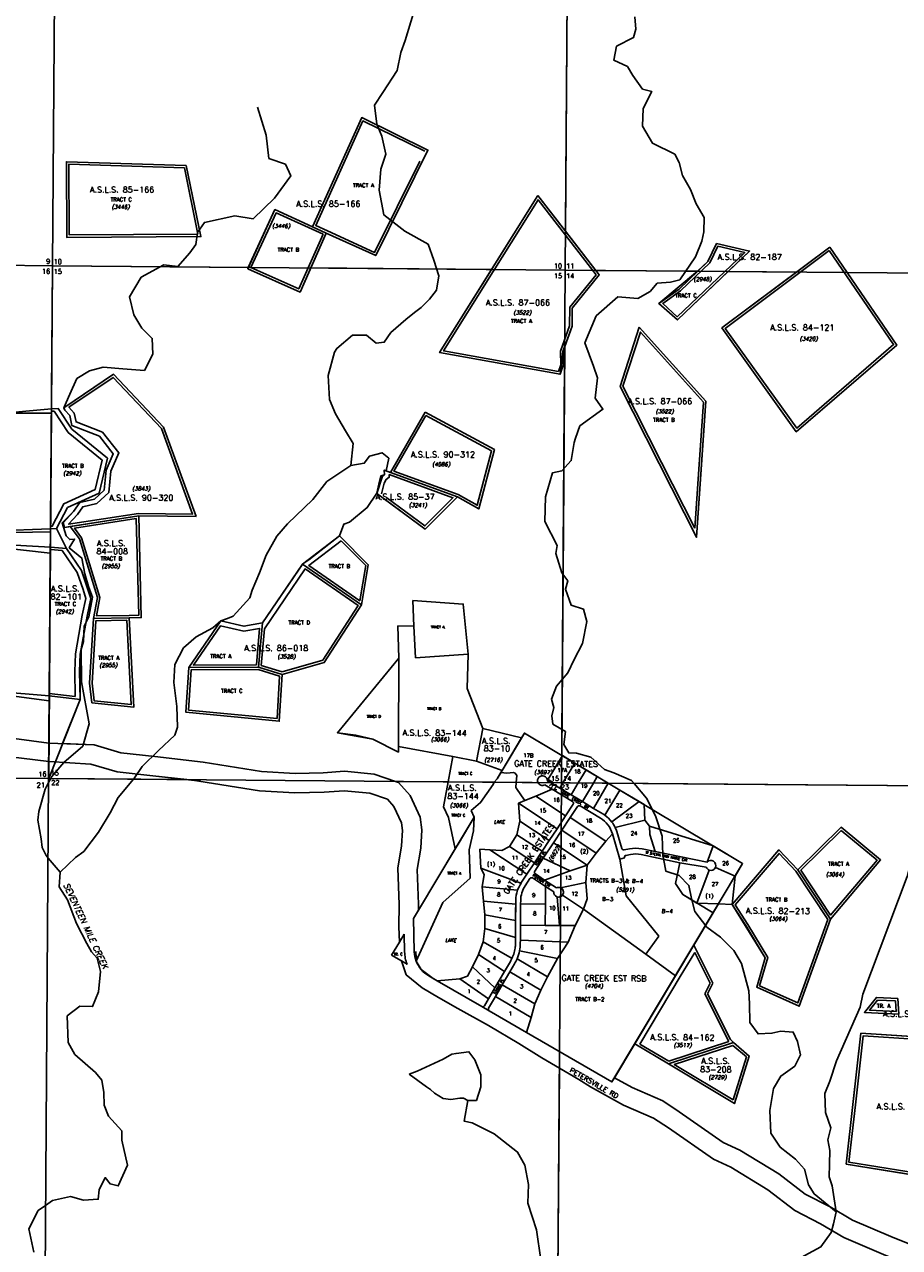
# Model space of a CAD drawing. Header units: feet. Extents: x 0 to 310787, y 0 to 109672.
# Tile 9 of 28: x 231619 to 240627, y 88685 to 101279. Entities that reach past the tile are written whole.
import ezdxf
from ezdxf.enums import TextEntityAlignment as Align

# ---------------------------------------------------------------- set-up
doc = ezdxf.new("R2010")
doc.units = ezdxf.units.FT
doc.header["$LTSCALE"] = 20
doc.header["$MEASUREMENT"] = 0
doc.layers.add('Taxmap', color=251, linetype='Continuous')
doc.styles.add('5', font='romant')
doc.styles.add('ESMT', font='SIMPLEX', dxfattribs={"height": 26})
doc.styles.add('GLOT', font='ROMANT', dxfattribs={"height": 40})
doc.styles.add('LAKE', font='ROMANT', dxfattribs={"oblique": 12, "height": 35})
doc.styles.add('LOT', font='SIMPLEX', dxfattribs={"height": 40})
doc.styles.add('ROWNAME', font='SIMPLEX', dxfattribs={"height": 26})
doc.styles.add('SECTION', font='ROMANT', dxfattribs={"height": 50})
doc.styles.add('SMLTEXT', font='SIMPLEX', dxfattribs={"height": 6})
doc.styles.add('STREAM', font='ROMANT', dxfattribs={"oblique": 12, "height": 26})
doc.styles.add('SUBNAME', font='ROMANT', dxfattribs={"height": 60})
doc.styles.add('SUBNMBR', font='ROMAND', dxfattribs={"oblique": 12, "height": 40})

# ---------------------------------------------------------------- blocks, each defined once
blk = doc.blocks.new('A$C1D716C51')
at = {"layer": 'Taxmap'}
for p, q in [((31578, 21522), (31616, 26802)), ((31578, 21522), (31616, 26802)), ((31578, 21522), (31616, 26802)), ((36896, 26757), (36857, 21477)), ((36896, 26757), (36860, 21877)), ((34762, 23048), (34255, 21924)), ((35444, 22714), (34762, 23048)), ((34906, 21627), (35444, 22714)), ((32956, 22555), (31722, 22594)), ((31722, 22594), (31726, 21815)), ((33106, 21822), (32956, 22555)), ((36099, 21484), (36576, 22246)), ((36576, 22246), (36860, 21877)), ((33869, 22101), (33594, 21505)), ((34255, 21924), (33869, 22101)), ((34397, 21859), (34255, 21924)), ((31726, 21815), (33106, 21822)), ((34237, 21500), (34397, 21859)), ((34397, 21859), (34906, 21627)), ((37170, 21475), (36860, 21877)), ((38414, 21751), (38755, 21673)), ((38755, 21673), (38535, 21464)), ((39238, 21458), (39580, 21715)), ((39758, 21454), (39580, 21715)), ((26299, 21569), (31578, 21522)), ((28287, 21552), (31578, 21522)), ((31578, 21522), (31539, 16243)), ((31578, 21522), (31539, 16243)), ((31578, 21522), (31567, 20049)), ((36857, 21477), (31578, 21522)), ((33594, 21505), (31578, 21522)), ((33594, 21505), (33588, 21491)), ((33588, 21491), (34127, 21251)), ((34127, 21251), (34237, 21500)), ((36099, 21484), (34237, 21500)), ((35564, 20628), (36099, 21484)), ((36857, 21477), (36819, 16198)), ((36857, 21477), (42137, 21435)), ((37206, 21429), (36929, 21087)), ((37170, 21475), (38219, 21467)), ((37170, 21475), (37206, 21429)), ((38219, 21467), (37820, 21135)), ((38535, 21464), (38011, 20964)), ((38535, 21464), (38219, 21467)), ((38469, 20883), (39238, 21458)), ((38535, 21464), (39238, 21458)), ((39758, 21454), (42137, 21435)), ((39758, 21454), (40270, 20706)), ((36929, 21087), (36927, 20900)), ((38011, 20964), (37820, 21135)), ((36851, 20691), (36927, 20900)), ((37422, 20280), (37619, 20889)), ((37619, 20889), (38305, 20128)), ((39234, 19814), (38469, 20883)), ((36851, 20691), (36821, 16481)), ((36832, 20639), (36851, 20691)), ((40270, 20706), (39234, 19814)), ((35564, 20628), (36803, 20405)), ((36835, 20498), (36832, 20639)), ((32206, 20406), (31716, 20074)), ((32721, 19859), (32206, 20406)), ((36803, 20405), (36835, 20498)), ((37824, 19486), (37422, 20280)), ((30944, 19994), (31567, 20049)), ((31638, 20051), (31567, 20049)), ((31778, 19841), (31638, 20051)), ((31716, 20074), (31695, 20061)), ((31695, 20061), (31707, 20034)), ((31707, 20034), (31756, 19982)), ((38305, 20128), (38256, 19426)), ((31756, 19982), (31778, 19877)), ((35414, 20016), (35057, 19395)), ((36128, 19629), (35414, 20016)), ((31778, 19877), (32062, 19766)), ((32146, 19541), (31778, 19841)), ((33057, 18941), (32721, 19859)), ((32062, 19766), (32204, 19587)), ((32059, 19181), (32146, 19541)), ((32204, 19587), (32132, 19419)), ((35013, 19411), (35042, 19540)), ((35967, 19019), (36128, 19629)), ((32132, 19419), (32110, 19213)), ((34993, 19418), (35013, 19411)), ((34995, 19371), (34993, 19418)), ((34993, 19418), (35057, 19395)), ((35057, 19395), (35746, 19144)), ((38208, 18727), (37824, 19486)), ((38256, 19426), (38208, 18727)), ((34916, 19179), (34945, 19303)), ((34945, 19303), (34960, 19358)), ((34960, 19358), (34995, 19371)), ((31734, 19033), (32059, 19181)), ((32110, 19213), (32010, 19119)), ((35006, 19113), (34916, 19179)), ((35746, 19144), (35415, 18811)), ((35746, 19144), (35967, 19019)), ((31621, 18817), (31734, 19033)), ((31860, 19085), (31795, 18992)), ((32010, 19119), (31860, 19085)), ((35415, 18811), (35006, 19113)), ((31795, 18992), (31689, 18874)), ((31759, 18838), (32466, 18948)), ((32466, 18948), (32492, 17899)), ((32466, 18948), (33057, 18941)), ((31558, 18815), (30074, 18754)), ((31558, 18815), (31557, 18626)), ((31558, 18815), (31621, 18817)), ((31724, 18610), (31621, 18817)), ((31689, 18874), (31702, 18829)), ((31702, 18829), (31759, 18838)), ((31856, 18709), (31759, 18838)), ((30390, 18692), (31557, 18626)), ((32041, 18106), (31856, 18709)), ((34534, 18740), (34152, 18449)), ((34829, 18444), (34534, 18740)), ((31724, 18610), (31557, 18626)), ((31879, 18386), (31724, 18610)), ((34152, 18449), (33740, 17845)), ((34761, 18030), (34152, 18449)), ((34761, 18030), (34829, 18444)), ((31943, 18204), (31879, 18386)), ((31975, 18097), (31943, 18204)), ((31934, 17914), (31975, 18097)), ((32002, 17892), (32041, 18106)), ((34376, 17438), (34761, 18030)), ((35299, 17813), (35287, 18077)), ((35287, 18077), (35807, 18039)), ((35807, 18039), (35856, 17523)), ((31865, 17522), (31934, 17914)), ((32002, 17892), (31961, 17225)), ((32367, 17897), (32002, 17892)), ((32492, 17899), (32367, 17897)), ((32416, 16976), (32367, 17897)), ((32981, 17386), (33313, 17867)), ((33313, 17867), (33550, 17810)), ((33550, 17810), (33740, 17845)), ((33740, 17845), (33700, 17389)), ((35299, 17813), (35134, 17814)), ((35134, 17814), (35143, 17482)), ((35314, 17485), (35299, 17813)), ((31858, 17347), (31865, 17522)), ((35856, 17523), (35314, 17485)), ((35848, 17169), (35856, 17523)), ((32981, 17386), (32953, 16925)), ((33700, 17389), (32981, 17386)), ((33942, 17314), (33700, 17389)), ((33942, 17314), (34376, 17438)), ((34512, 16714), (35143, 17482)), ((35143, 17482), (35140, 16574)), ((31862, 17055), (31858, 17347)), ((33913, 16833), (33942, 17314)), ((30483, 17182), (31546, 17093)), ((31961, 17225), (31985, 17021)), ((36010, 16759), (35848, 17169)), ((31546, 17093), (31541, 16417)), ((31546, 17093), (31862, 17055)), ((31683, 16602), (31862, 17055)), ((31985, 17021), (32416, 16976)), ((32953, 16925), (33913, 16833)), ((30339, 16763), (31542, 16608)), ((36010, 16759), (35943, 16423)), ((36407, 16662), (36010, 16759)), ((34702, 16688), (34512, 16714)), ((34876, 16649), (34702, 16688)), ((35140, 16515), (34876, 16649)), ((36206, 16325), (36407, 16662)), ((36436, 16711), (36407, 16662)), ((36821, 16481), (36436, 16711)), ((31541, 16417), (30314, 16565)), ((32007, 16589), (31683, 16602)), ((32282, 16508), (32007, 16589)), ((32632, 16471), (32282, 16508)), ((35140, 16574), (35140, 16515)), ((35140, 16574), (35698, 16469)), ((31541, 16417), (31539, 16243)), ((31974, 16390), (31541, 16417)), ((32243, 16311), (31974, 16390)), ((33131, 16412), (32632, 16471)), ((33731, 16314), (33131, 16412)), ((35698, 16469), (35650, 16208)), ((35698, 16469), (35943, 16423)), ((35943, 16423), (36206, 16325)), ((36827, 16478), (36672, 16220)), ((36827, 16478), (36821, 16481)), ((36955, 16401), (36827, 16478)), ((36833, 16198), (36955, 16401)), ((37071, 16331), (36955, 16401)), ((26260, 16290), (31539, 16243)), ((26260, 16290), (31539, 16243)), ((26260, 16290), (31539, 16243)), ((32610, 16272), (32243, 16311)), ((32960, 16231), (32610, 16272)), ((34078, 16296), (33731, 16314)), ((34366, 16301), (34078, 16296)), ((34584, 16318), (34366, 16301)), ((34889, 16289), (34584, 16318)), ((35109, 16213), (34889, 16289)), ((36155, 16240), (36193, 16305)), ((36193, 16305), (36206, 16325)), ((36193, 16305), (36256, 16299)), ((36256, 16299), (36324, 16304)), ((36324, 16304), (36342, 16298)), ((36342, 16298), (36357, 16275)), ((36357, 16275), (36352, 16202)), ((36990, 16197), (37071, 16331)), ((37187, 16262), (37071, 16331)), ((37147, 16195), (37187, 16262)), ((37303, 16193), (37187, 16262)), ((31501, 10963), (31539, 16243)), ((31501, 10963), (31539, 16243)), ((31501, 10963), (31539, 16243)), ((31539, 16243), (36819, 16198)), ((31539, 16243), (36819, 16198)), ((31539, 16243), (32960, 16231)), ((32960, 16231), (33001, 16230)), ((35141, 16202), (35109, 16213)), ((35109, 16213), (35650, 16208)), ((35260, 16067), (35141, 16202)), ((35650, 16208), (35604, 15952)), ((35985, 15995), (36115, 16182)), ((36115, 16182), (36125, 16204)), ((36125, 16204), (36155, 16240)), ((36352, 16202), (36348, 16151)), ((36348, 16151), (36405, 16064)), ((36722, 16132), (36553, 16062)), ((36722, 16132), (36647, 16177)), ((36722, 16132), (36647, 16177)), ((36672, 16220), (36709, 16199)), ((36709, 16199), (36801, 16143)), ((36709, 16199), (36801, 16143)), ((36932, 16007), (36722, 16132)), ((36932, 16007), (36722, 16132)), ((36819, 16198), (36780, 10919)), ((36801, 16143), (36833, 16198)), ((36801, 16143), (36917, 16074)), ((36801, 16143), (36917, 16074)), ((42098, 16156), (36819, 16198)), ((42098, 16156), (36819, 16198)), ((36917, 16074), (36990, 16197)), ((37033, 16005), (37147, 16195)), ((37148, 15935), (37300, 16194)), ((37264, 15865), (37418, 16123)), ((37300, 16194), (40933, 16165)), ((37418, 16123), (37300, 16194)), ((37418, 16123), (37616, 16005)), ((35365, 15844), (35260, 16067)), ((35890, 15913), (35985, 15995)), ((36442, 16016), (36376, 15988)), ((36405, 16064), (36442, 16016)), ((36442, 16016), (36553, 16062)), ((36553, 16062), (36860, 15859)), ((36917, 16074), (37033, 16005)), ((36917, 16074), (37033, 16005)), ((37033, 16005), (37148, 15935)), ((37033, 16005), (37148, 15935)), ((37337, 15795), (37616, 16005)), ((37616, 16005), (37668, 15974)), ((35604, 15952), (35656, 15842)), ((35918, 15843), (35890, 15913)), ((36376, 15988), (36390, 15803)), ((36376, 15988), (36772, 15726)), ((36860, 15859), (36938, 15978)), ((36860, 15859), (36938, 15978)), ((36908, 15842), (36982, 15954)), ((36908, 15842), (36982, 15954)), ((37009, 15960), (37219, 15835)), ((37009, 15960), (37219, 15835)), ((37148, 15935), (37244, 15878)), ((37148, 15935), (37244, 15878)), ((37264, 15865), (37244, 15878)), ((37668, 15974), (37675, 15815)), ((35382, 15714), (35365, 15844)), ((35656, 15842), (35724, 15520)), ((35753, 15568), (35918, 15843)), ((35918, 15843), (35914, 15705)), ((36390, 15803), (36360, 15663)), ((36691, 15604), (36390, 15803)), ((36772, 15726), (36860, 15859)), ((36772, 15726), (36860, 15859)), ((36821, 15710), (36908, 15842)), ((36821, 15710), (36908, 15842)), ((37371, 15739), (37675, 15815)), ((37675, 15815), (37724, 15751)), ((38380, 15548), (37724, 15751)), ((37724, 15751), (37728, 15666)), ((35371, 15525), (35382, 15714)), ((35914, 15705), (35869, 15510)), ((36360, 15663), (36284, 15544)), ((36618, 15493), (36360, 15663)), ((36691, 15604), (36772, 15726)), ((36691, 15604), (36772, 15726)), ((36737, 15582), (36821, 15710)), ((36737, 15582), (36821, 15710)), ((37342, 15674), (37276, 15596)), ((37388, 15696), (37440, 15521)), ((37388, 15696), (37440, 15521)), ((37728, 15666), (37784, 15491)), ((39696, 15741), (39250, 15303)), ((40103, 15404), (39696, 15741)), ((35334, 15305), (35371, 15525)), ((35347, 14888), (35724, 15520)), ((35724, 15520), (35753, 15568)), ((35877, 15215), (35869, 15510)), ((35976, 15514), (35988, 15321)), ((36079, 15510), (35976, 15514)), ((36462, 15257), (36079, 15510)), ((36203, 15500), (36079, 15510)), ((36284, 15544), (36203, 15500)), ((36540, 15375), (36284, 15544)), ((36540, 15375), (36618, 15493)), ((36540, 15375), (36618, 15493)), ((36618, 15493), (36691, 15604)), ((36618, 15493), (36691, 15604)), ((36631, 15422), (36737, 15582)), ((36631, 15422), (36737, 15582)), ((37276, 15596), (37174, 15474)), ((37517, 15519), (37463, 15507)), ((37517, 15519), (37463, 15507)), ((37784, 15491), (37647, 15519)), ((37784, 15491), (37647, 15519)), ((37784, 15491), (38317, 15383)), ((37784, 15491), (38317, 15383)), ((38317, 15383), (38380, 15548)), ((38380, 15548), (38683, 15366)), ((38576, 14945), (39057, 15509)), ((39057, 15509), (39250, 15303)), ((36462, 15257), (36540, 15375)), ((36462, 15257), (36540, 15375)), ((36543, 15288), (36631, 15422)), ((36543, 15288), (36631, 15422)), ((36907, 15291), (36631, 15422)), ((37174, 15474), (37082, 15352)), ((37467, 15426), (37419, 15412)), ((37419, 15412), (37483, 15036)), ((37529, 15461), (37482, 15451)), ((38035, 15376), (37639, 15460)), ((37990, 15163), (38035, 15376)), ((38606, 15238), (38683, 15366)), ((39586, 14795), (40103, 15404)), ((35347, 14949), (35334, 15305)), ((36401, 15164), (35988, 15321)), ((35988, 15321), (36022, 15256)), ((36022, 15256), (36001, 15127)), ((36401, 15164), (36462, 15257)), ((36401, 15164), (36462, 15257)), ((36644, 15197), (36549, 15260)), ((36644, 15197), (36549, 15260)), ((36907, 15291), (36644, 15197)), ((37082, 15352), (37070, 15171)), ((38212, 14960), (38338, 15300)), ((38606, 15238), (38402, 15326)), ((39250, 15303), (39586, 14795)), ((35877, 15215), (35597, 14967)), ((36366, 15092), (36001, 15127)), ((36001, 15127), (36015, 14981)), ((36443, 15137), (36493, 15213)), ((36443, 15137), (36493, 15213)), ((36521, 15219), (36654, 15131)), ((36521, 15219), (36654, 15131)), ((36644, 15197), (36767, 15116)), ((36644, 15197), (36767, 15116)), ((36652, 14950), (36654, 15131)), ((36654, 15131), (36739, 15075)), ((36654, 15131), (36739, 15075)), ((37070, 15171), (37082, 15004)), ((38067, 15048), (37990, 15163)), ((38606, 15238), (38576, 14945)), ((36347, 14915), (36348, 14988)), ((36347, 14950), (36348, 14988)), ((36397, 14952), (36398, 14988)), ((36397, 14952), (36398, 14988)), ((36796, 14729), (36772, 15025)), ((37082, 15004), (37045, 14896)), ((37483, 15036), (37819, 14621)), ((38212, 14960), (38067, 15048)), ((35294, 14800), (35347, 14888)), ((35294, 14800), (35347, 14888)), ((35597, 14967), (35323, 14363)), ((35347, 14888), (35347, 14949)), ((36347, 14950), (36015, 14981)), ((36015, 14981), (36029, 14840)), ((36344, 14747), (36346, 14916)), ((36345, 14782), (36347, 14950)), ((36396, 14732), (36397, 14952)), ((36396, 14732), (36397, 14952)), ((36652, 14950), (36397, 14952)), ((36651, 14730), (36652, 14950)), ((37045, 14896), (37685, 14434)), ((38181, 14528), (38434, 14951)), ((38434, 14951), (38212, 14960)), ((38576, 14945), (38434, 14951)), ((38715, 14728), (38576, 14945)), ((35294, 14800), (35303, 14461)), ((35294, 14800), (35303, 14460)), ((36029, 14840), (36028, 14700)), ((36345, 14782), (36029, 14840)), ((36343, 14607), (36345, 14782)), ((36343, 14572), (36344, 14747)), ((39586, 14795), (39264, 13898)), ((35150, 14559), (35198, 14640)), ((35150, 14559), (35198, 14640)), ((35198, 14640), (35203, 14458)), ((35198, 14640), (35203, 14458)), ((36012, 14561), (36028, 14700)), ((36028, 14700), (36343, 14607)), ((36395, 14579), (36396, 14732)), ((36395, 14579), (36396, 14732)), ((36651, 14730), (36396, 14732)), ((36796, 14729), (36651, 14730)), ((36958, 14728), (36796, 14729)), ((36888, 14558), (36958, 14728)), ((37819, 14621), (37685, 14434)), ((38915, 14396), (38715, 14728)), ((35070, 14425), (35150, 14559)), ((36012, 14561), (35965, 14429)), ((36012, 14561), (36309, 14390)), ((36343, 14572), (36343, 14607)), ((36343, 14513), (36343, 14572)), ((36343, 14513), (36343, 14572)), ((36394, 14547), (36395, 14579)), ((36394, 14547), (36395, 14579)), ((36888, 14558), (36395, 14579)), ((36777, 14390), (36888, 14558)), ((37992, 14212), (38181, 14528)), ((38181, 14528), (38376, 14134)), ((35070, 14425), (35172, 14364)), ((35220, 14222), (35172, 14364)), ((35172, 14364), (35228, 14330)), ((35172, 14364), (35228, 14330)), ((35903, 14303), (35965, 14429)), ((35965, 14429), (36231, 14254)), ((36231, 14254), (36293, 14360)), ((36231, 14254), (36293, 14360)), ((36231, 14254), (36293, 14360)), ((36675, 14201), (36361, 14385)), ((36777, 14390), (36387, 14469)), ((36675, 14201), (36777, 14390)), ((37685, 14434), (37992, 14212)), ((38041, 14203), (38190, 14451)), ((38190, 14451), (38348, 14134)), ((38828, 14095), (38915, 14396)), ((35852, 14209), (35903, 14303)), ((36132, 14086), (35903, 14303)), ((36132, 14086), (36231, 14254)), ((36132, 14086), (36231, 14254)), ((36132, 14086), (36231, 14254)), ((36209, 14118), (36287, 14251)), ((36209, 14118), (36287, 14251)), ((36287, 14251), (36336, 14334)), ((36287, 14251), (36336, 14334)), ((36607, 14064), (36287, 14251)), ((35384, 14089), (35220, 14222)), ((35538, 14161), (35453, 14210)), ((35538, 14161), (35453, 14210)), ((35773, 14179), (35538, 14161)), ((35997, 13895), (35538, 14161)), ((35997, 13895), (35538, 14161)), ((35773, 14179), (35852, 14209)), ((36067, 13974), (35773, 14179)), ((36138, 13998), (36209, 14118)), ((36138, 13998), (36209, 14118)), ((36543, 13923), (36209, 14118)), ((36607, 14064), (36675, 14201)), ((37572, 13512), (37992, 14212)), ((37625, 13509), (38041, 14203)), ((38348, 14134), (38294, 14025)), ((38376, 14134), (38322, 14025)), ((35551, 13987), (35384, 14089)), ((35750, 13875), (35551, 13987)), ((36067, 13974), (36132, 14086)), ((36067, 13974), (36132, 14086)), ((36068, 13877), (36138, 13998)), ((36068, 13877), (36138, 13998)), ((36506, 13782), (36138, 13998)), ((36543, 13923), (36607, 14064)), ((38294, 14025), (38542, 13534)), ((38322, 14025), (38559, 13557)), ((39264, 13898), (38828, 14095)), ((39937, 13835), (40059, 13988)), ((40059, 13988), (40280, 13978)), ((36068, 13699), (35750, 13875)), ((36024, 13902), (36067, 13974)), ((36024, 13902), (36067, 13974)), ((36506, 13782), (36543, 13923)), ((40280, 13978), (40290, 13817)), ((36458, 13628), (36075, 13850)), ((36458, 13628), (36075, 13850)), ((36458, 13628), (36506, 13782)), ((40290, 13817), (39937, 13835)), ((36378, 13513), (36068, 13699)), ((37337, 13119), (36458, 13628)), ((37337, 13119), (36458, 13628)), ((39818, 12885), (39900, 13619)), ((39900, 13619), (40998, 13549)), ((36615, 13367), (36378, 13513)), ((37363, 13161), (37572, 13512)), ((37919, 13305), (37572, 13512)), ((37922, 13333), (37625, 13509)), ((37919, 13305), (38588, 13523)), ((37922, 13333), (38542, 13534)), ((38559, 13557), (38588, 13523)), ((38588, 13523), (38750, 13384)), ((36797, 13259), (36615, 13367)), ((38750, 13384), (38598, 12895)), ((36780, 10916), (36797, 13259)), ((36996, 13142), (36797, 13259)), ((38598, 12895), (37919, 13305)), ((37116, 13068), (36996, 13142)), ((37337, 13119), (37363, 13161)), ((37363, 13161), (37337, 13119)), ((37458, 12881), (37116, 13068)), ((37766, 12747), (37458, 12881)), ((39750, 12271), (39818, 12885)), ((37918, 12645), (37766, 12747)), ((38382, 12322), (37918, 12645)), ((38560, 12240), (38382, 12322)), ((38943, 12008), (38560, 12240)), ((40996, 12071), (39750, 12271)), ((39219, 11794), (38943, 12008)), ((39485, 11656), (39219, 11794)), ((39725, 11515), (39485, 11656)), ((40132, 11341), (39725, 11515))]:
    blk.add_line(p, q, dxfattribs=at)
for points in [[(37565, 16192), (37540, 16221), (37357, 16300), (37262, 16337), (37120, 16463), (36973, 16505), (36893, 16506), (36842, 16594), (36860, 16726), (36729, 16804), (36718, 16888), (36739, 16975), (36716, 17060), (36766, 17195), (36883, 17330), (36949, 17469), (37035, 17632), (37078, 17859), (37043, 17988), (36916, 18029), (36858, 18194), (36883, 18278), (36820, 18362), (36759, 18559), (36772, 18643), (36647, 18889), (36655, 19144), (36726, 19391), (36822, 19410), (36919, 19517), (36949, 19701), (36962, 19748), (37007, 19873), (37245, 20045), (37166, 20158), (37189, 20370), (37149, 20488), (37060, 20729), (37176, 21006), (37399, 21202), (37605, 21184), (37731, 21259), (37804, 21342), (37939, 21352), (38035, 21379), (38198, 21613), (38264, 21776), (38285, 21872), (38287, 22020), (38205, 22161), (38147, 22309), (38065, 22450), (38031, 22587), (37984, 22671), (37754, 22786), (37652, 22959), (37658, 23143), (37748, 23318), (37653, 23339), (37551, 23480), (37496, 23573), (37357, 23639), (37383, 23782), (37560, 23872), (37585, 23960), (37574, 24084)], [(34651, 19465), (34674, 19693), (34596, 19822), (34491, 19999), (34429, 20144), (34416, 20392), (34483, 20631), (34507, 20671), (34668, 20807), (34810, 20807), (34912, 20724), (34993, 20735), (35062, 20834), (35215, 20968), (35304, 21042), (35374, 21093), (35460, 21179), (35530, 21270), (35554, 21417), (35505, 21581), (35446, 21743), (35204, 21878), (34990, 22046), (34943, 22300), (34959, 22517), (35009, 22673), (34970, 22857), (34919, 22980), (34895, 23177), (34979, 23308), (35128, 23533), (35165, 23719), (35210, 23842), (35326, 24227)], [(33690, 23154), (33777, 22868), (33807, 22628), (33976, 22567), (34032, 22449), (33864, 22219), (33644, 22005), (33454, 22035), (33142, 21968), (33070, 21864), (33055, 21741), (32991, 21655), (32870, 21515), (32726, 21532), (32493, 21404), (32371, 21201), (32417, 21018), (32498, 20881), (32605, 20774), (32610, 20612), (32525, 20443), (32302, 20462), (32099, 20477), (31959, 20442), (31830, 20360), (31756, 20201), (31695, 20061)], [(35410, 22702), (34774, 23014), (34288, 21937), (34408, 21882), (34894, 21660), (35359, 22598)], [(38427, 21723), (38704, 21659), (38010, 20998), (37860, 21133), (38044, 21264), (38344, 21552), (38427, 21723)], [(38219, 21467), (38323, 21567), (38414, 21751)], [(39580, 21715), (38469, 20883), (39234, 19814), (40270, 20706), (39580, 21715)], [(37619, 20889), (37422, 20280), (37824, 19486), (38208, 18727), (38305, 20128), (37619, 20889)], [(32034, 19073), (31890, 19041), (31835, 18961), (31745, 18861), (32464, 18973), (33021, 18966), (32700, 19846), (32202, 20373), (31747, 20065), (31802, 20005), (31822, 19914), (32092, 19808), (32262, 19595), (32180, 19406), (32158, 19189), (32034, 19073)], [(31558, 18840), (31577, 18841), (31697, 19072), (32017, 19217), (32090, 19522), (31740, 19807), (31596, 20025), (31567, 20024)], [(31795, 18992), (31860, 19085), (32010, 19119), (32110, 19213), (32132, 19419), (32204, 19587), (32062, 19766), (31778, 19877), (31756, 19982), (31707, 20034), (31695, 20061)], [(35042, 19540), (34972, 19597), (34841, 19562), (34787, 19488), (34651, 19465), (34402, 19300), (34260, 19114), (33997, 18865), (33888, 18739), (33778, 18544), (33708, 18361), (33634, 18182), (33609, 18102), (33437, 17916)], [(34534, 18740), (34577, 18860), (34637, 18881), (34819, 19033), (34917, 19182), (34945, 19303), (34960, 19358), (34995, 19371), (34993, 19418)], [(34966, 19173), (34994, 19284), (35014, 19323), (35046, 19345), (35045, 19373), (35701, 19134), (35412, 18844), (35020, 19133)], [(31795, 18992), (31757, 18955), (31677, 18874), (31718, 18741), (31756, 18703), (31807, 18708), (31751, 18618), (31881, 18513), (31910, 18351), (31951, 18221), (31989, 18110), (31954, 17907), (31904, 17813), (31898, 17655), (31873, 17572), (31877, 17239), (31956, 16807), (31890, 16576), (31696, 16407), (31571, 16264), (31560, 16243)], [(32367, 17922), (32032, 17917), (32067, 18108), (31879, 18721), (31804, 18819), (32441, 18919), (32466, 17924), (32367, 17922)], [(34534, 18740), (34152, 18449), (33740, 17845), (33550, 17810), (33313, 17867)], [(31812, 17086), (31808, 17348), (31815, 17527), (31884, 17924), (31923, 18095), (31896, 18188), (31834, 18363), (31677, 18589), (31557, 18601)], [(33313, 17867), (33381, 17890), (33437, 17916)], [(32414, 16235), (32416, 16238), (32502, 16368), (32671, 16530), (32837, 16688), (32866, 16772), (32857, 16984), (32828, 17232), (32838, 17416), (32928, 17587), (33057, 17701), (33230, 17795), (33313, 17867)], [(31546, 17118), (31812, 17086)], [(36206, 16325), (36436, 16711), (37300, 16194)], [(35111, 16212), (34889, 16289), (34584, 16318), (34366, 16301), (34078, 16296), (33731, 16314), (33131, 16412), (32632, 16471), (32282, 16508), (32007, 16589), (31542, 16608)], [(33103, 16214), (32610, 16272), (32243, 16311), (31974, 16390), (31541, 16417)], [(31539, 16201), (31505, 16133), (31438, 15902), (31429, 15814), (31463, 15622), (31474, 15533), (31512, 15449), (31534, 15424)], [(31560, 16242), (31539, 16201)], [(31658, 15279), (31815, 15429), (31900, 15492), (32054, 15690), (32172, 15889), (32254, 16048), (32414, 16235)], [(35150, 14559), (35145, 14717), (35147, 14946), (35133, 15318), (35172, 15548), (35182, 15707), (35171, 15787), (35091, 15956), (35026, 16030), (34846, 16092), (34582, 16117), (34376, 16101), (34074, 16096), (33710, 16115), (33001, 16230)], [(35150, 14559), (35145, 14717), (35147, 14946), (35133, 15318), (35172, 15548), (35182, 15707), (35171, 15787), (35091, 15956), (35026, 16030), (34846, 16092), (34582, 16117), (34376, 16101), (34074, 16096), (33710, 16115), (33001, 16230)], [(35347, 14888), (35347, 14949), (35334, 15305), (35371, 15525), (35382, 15714), (35365, 15844), (35260, 16067), (35141, 16202), (35111, 16212)], [(36115, 16182), (35985, 15995), (35890, 15913), (35918, 15843), (35294, 14800), (35294, 14800), (35303, 14461), (35323, 14363), (35323, 14363), (35323, 14363), (35375, 14275), (35375, 14275), (35496, 14185), (35538, 14161), (35997, 13895), (36075, 13850), (36458, 13628), (36458, 13628), (37337, 13119), (38683, 15366), (37418, 16123), (37300, 16194)], [(37303, 16193), (37300, 16194), (36125, 16204), (36115, 16182)], [(36668, 16240), (36738, 16198)], [(39644, 11782), (39419, 11965), (39360, 12058), (39318, 12222), (39228, 12323), (39070, 12446), (38972, 12591), (38962, 12823), (39001, 13051), (39075, 13178), (39220, 13280), (39277, 13399), (39247, 13536), (39204, 13632), (39076, 13642), (38984, 13619), (38841, 13613), (38758, 13730), (38753, 13922), (38746, 14058), (38670, 14339), (38592, 14472), (38454, 14610), (38315, 14712), (38190, 14873), (38155, 15006), (38129, 15142), (38031, 15243), (37892, 15289), (37862, 15457), (37856, 15649), (37787, 15858), (37693, 16040), (37565, 16192)], [(40633, 16167), (40564, 16120), (40470, 15605), (40449, 15521), (40378, 15234), (39920, 14023), (39894, 13888), (39648, 13335), (39581, 13127), (39529, 13000), (39534, 12805), (39591, 12647), (39560, 12524), (39580, 12411), (39578, 12271), (39573, 12143), (39604, 12047), (39644, 11782)], [(37276, 15596), (36908, 15842)], [(37174, 15474), (36821, 15710)], [(37342, 15674), (37419, 15412)], [(37342, 15674), (37419, 15412)], [(37082, 15352), (36737, 15582)], [(31534, 15424), (31658, 15279)], [(38035, 15376), (38308, 15331)], [(38035, 15376), (38308, 15331)], [(31658, 15279), (31648, 15127), (31734, 14994), (31827, 14749), (31932, 14544), (31979, 14459), (32038, 14394), (32072, 14254), (32053, 14046), (31991, 13895), (31860, 13897), (31731, 13798), (31739, 13526), (31810, 13401), (32023, 13215), (32086, 13138), (32108, 13009), (32110, 12881), (32157, 12765), (32291, 12615), (32293, 12519), (32350, 12262), (32255, 12048), (32172, 12069), (32121, 12133), (32059, 12006), (32050, 11910), (31898, 11900), (31763, 11938), (31579, 11896), (31508, 11847)], [(37082, 15352), (36907, 15291)], [(37070, 15171), (36807, 15118)], [(37045, 14896), (36830, 15043)], [(36958, 14728), (37045, 14896)], [(42588, 10737), (41828, 10808), (41237, 10936), (40625, 11142), (40132, 11341), (39725, 11515), (39485, 11656), (39219, 11794), (38943, 12008), (38560, 12240), (38382, 12322), (37918, 12645), (37766, 12747), (37458, 12881), (37116, 13068), (36996, 13142), (36615, 13367), (36378, 13513), (36068, 13699), (35750, 13875), (35551, 13987), (35384, 14089), (35220, 14222), (35172, 14364)], [(42061, 10987), (41859, 11006), (41290, 11129), (40694, 11330), (40209, 11526), (39815, 11694), (39582, 11831), (39327, 11963), (39057, 12173), (38654, 12417), (38481, 12496), (38031, 12810), (37862, 12923), (37546, 13061), (37363, 13161)], [(42606, 10936), (41859, 11006), (41290, 11129), (40694, 11330), (40209, 11526), (39815, 11694), (39582, 11831), (39327, 11963), (39057, 12173), (38654, 12417), (38481, 12496), (38031, 12810), (37862, 12923), (37546, 13061), (37363, 13161)], [(35854, 12926), (35816, 12715), (35899, 12698), (36125, 12583), (36366, 12396), (36441, 12263), (36478, 12062), (36472, 11870), (36560, 11597), (36604, 11288)], [(35854, 12926), (35816, 12715), (35899, 12698), (36125, 12583), (36366, 12396), (36441, 12263), (36478, 12062), (36472, 11870), (36560, 11597), (36604, 11288)], [(31507, 11847), (31430, 11794), (31336, 11607), (31385, 11366)], [(39203, 11267), (39488, 11420), (39594, 11567), (39619, 11658), (39644, 11782)], [(39203, 11267), (39488, 11420), (39594, 11567), (39619, 11658), (39644, 11782)]]:
    blk.add_lwpolyline(points, dxfattribs=at)
for points in [[(33588, 21491), (34127, 21251), (34397, 21859), (34906, 21627), (35444, 22714), (34762, 23048), (34255, 21924), (33869, 22101)], [(32956, 22555), (33106, 21822), (31726, 21815), (31722, 22594)], [(33075, 21847), (32936, 22530), (31747, 22569), (31751, 21840)], [(36576, 22246), (36095, 21476), (35564, 20628), (36803, 20405), (36832, 20639), (36927, 20900), (36929, 21087), (37206, 21429)], [(37174, 21429), (36904, 21096), (36902, 20905), (36807, 20643), (36810, 20502), (36787, 20434), (35605, 20646), (36116, 21463), (36578, 22202)], [(34364, 21847), (33881, 22067), (33621, 21503), (34114, 21284)], [(38414, 21751), (38323, 21567), (38028, 21283), (37820, 21135), (38011, 20964), (38627, 21551), (38755, 21673)], [(39574, 21679), (40237, 20711), (39239, 19851), (38503, 20877)], [(38189, 18820), (37846, 19497), (37449, 20283), (37630, 20840), (38279, 20119), (38231, 19427)], [(33057, 18941), (32466, 18948), (31702, 18829), (31689, 18874), (31689, 18874), (31795, 18992), (31860, 19085), (32010, 19119), (32110, 19213), (32132, 19419), (32204, 19587), (32062, 19766), (31778, 19877), (31756, 19982), (31707, 20034), (31695, 20061), (32206, 20406), (32721, 19859)], [(31567, 20049), (31638, 20051), (31778, 19841), (32146, 19541), (32059, 19181), (31734, 19033), (31621, 18817), (31724, 18610), (31879, 18386), (31975, 18097), (31934, 17914), (31865, 17522), (31862, 17055), (31540, 16242)], [(31567, 20006), (30190, 20003), (30538, 19661), (30428, 19530), (30074, 18754), (31558, 18781)], [(35414, 20016), (36128, 19629), (35967, 19019), (35746, 19144), (35057, 19395)], [(35423, 19982), (35094, 19408), (35756, 19167), (35951, 19057), (36099, 19617)], [(35746, 19144), (35415, 18811), (34916, 19179), (34975, 19357), (34995, 19371), (34993, 19418), (35057, 19395)], [(31985, 17021), (31961, 17225), (32002, 17892), (32041, 18106), (31856, 18709), (31759, 18838), (32466, 18948), (32492, 17899), (32367, 17897), (32416, 16976)], [(31556, 18563), (30390, 18692), (30642, 17827), (30483, 17182), (31545, 17043)], [(34534, 18742), (34216, 18495), (34157, 18452), (33740, 17845), (33550, 17810), (33313, 17867), (32981, 17386), (32953, 16925), (33913, 16833), (33942, 17314), (34376, 17438), (34761, 18030), (34829, 18444)], [(34550, 18689), (34216, 18435), (34742, 18073), (34803, 18435)], [(33942, 17340), (34360, 17460), (34726, 18023), (34179, 18400), (33760, 17785), (33727, 17407)], [(35287, 18077), (35807, 18039), (35856, 17523), (35848, 17169), (36010, 16759), (35943, 16423), (36206, 16325), (36155, 16240), (36125, 16204), (35650, 16208), (35698, 16469), (35140, 16574), (35140, 16515), (34876, 16649), (34512, 16714), (35143, 17482), (35134, 17814), (35299, 17813)], [(31986, 17226), (32007, 17044), (32389, 17004), (32343, 17872), (32026, 17867)], [(33549, 17759), (33710, 17789), (33677, 17414), (33029, 17411), (33309, 17816)], [(33890, 16861), (33916, 17296), (33696, 17364), (33005, 17361), (32980, 16947)], [(36407, 16662), (36206, 16325), (35943, 16423), (36010, 16759)], [(35724, 15520), (35918, 15843), (35890, 15913), (35985, 15995), (36115, 16182), (36125, 16204), (35650, 16208), (35604, 15952), (35656, 15842)], [(39586, 14795), (40103, 15404), (39696, 15741), (39250, 15303), (39057, 15509), (38576, 14945), (38915, 14396), (38828, 14095), (39264, 13898)], [(39698, 15708), (39282, 15300), (39588, 14836), (40067, 15401)], [(38858, 14109), (38942, 14399), (38736, 14741), (38607, 14943), (39058, 15471), (39230, 15288), (39558, 14792), (39250, 13932)], [(40280, 13978), (40059, 13988), (39937, 13835), (40290, 13817)], [(40257, 13954), (40264, 13844), (39987, 13858), (40071, 13962)], [(39750, 12271), (40996, 12071), (40998, 13549), (39900, 13619)], [(37919, 13305), (38598, 12895), (38750, 13384), (38588, 13523)], [(38584, 12933), (37978, 13299), (38582, 13495), (38721, 13376)], [(40973, 13526), (40972, 12811), (40971, 12100), (39777, 12291), (39843, 12882), (39922, 13592)], [(35251, 13198), (35331, 13229), (35600, 13354), (35689, 13404), (35733, 13412), (35865, 13430), (35927, 13345), (35989, 13193), (35988, 13069), (35942, 12929), (35854, 12926), (35811, 12951), (35771, 12951), (35679, 12936), (35599, 12949), (35512, 13003), (35469, 13039), (35429, 13068)], [(35251, 13198), (35331, 13229), (35600, 13354), (35689, 13404), (35733, 13412), (35865, 13430), (35927, 13345), (35989, 13193), (35988, 13069), (35942, 12929), (35854, 12926), (35811, 12951), (35771, 12951), (35679, 12936), (35599, 12949), (35512, 13003), (35469, 13039), (35429, 13068)]]:
    blk.add_lwpolyline(points, close=True, dxfattribs=at)
blk.add_lwpolyline([(37529, 15461), (37482, 15451, 0.439992), (37467, 15426), (37419, 15412), (37342, 15674), (37276, 15596), (37174, 15474), (37082, 15352), (37070, 15171), (37082, 15004), (37045, 14896), (37685, 14434), (37992, 14212), (38181, 14528), (38379, 14858), (38067, 15048), (37990, 15163), (38035, 15376), (37639, 15460, 0.100693)], format="xyb", close=True, dxfattribs=at)
blk.add_lwpolyline([(35318, 14461, 0.070474), (35332, 14383, 0.070474)], format="xyb", dxfattribs=at)
for centre, radius, start, end in [((36622, 16221), 50.1, 359.5213, 204.9207), ((36622, 16221), 50.1, 204.9207, 299.6351), ((36622, 16221), 50.1, 204.9207, 299.6351), ((36922, 15989), 20, 326.5821, 59.0861), ((36922, 15989), 20, 326.5821, 59.0861), ((36999, 15943), 20, 59.0914, 146.5821), ((36999, 15943), 20, 59.0914, 146.5821), ((37077, 15599), 325, 54.9681, 59.0987), ((37078, 15599), 275, 15.8164, 59.0987), ((37078, 15599), 275, 15.8164, 59.0987), ((37077, 15599), 325, 37.0284, 54.9681), ((37077, 15599), 325, 37.0284, 54.9681), ((37077, 15599), 325, 25.5604, 37.0284), ((37077, 15599), 325, 25.5604, 37.0284), ((37077, 15599), 325, 17.2869, 25.5604), ((37077, 15599), 325, 17.2869, 25.5604), ((37459, 15527), 20, 196.5821, 281.5803), ((37459, 15527), 20, 196.5821, 281.5803), ((37583, 15200), 325, 78.5821, 101.5815), ((37583, 15200), 325, 78.5821, 101.5815), ((37486, 15432), 20, 101.1384, 196.1348), ((37582, 15191), 275, 78.0684, 101.068), ((38354, 15347), 52, 336.6922, 135.5318), ((38354, 15347), 52, 336.6922, 135.5318), ((36560, 15277), 20, 146.5704, 236.5821), ((36560, 15277), 20, 146.5704, 236.5821), ((38356, 15347), 50, 198.59, 249.5774), ((38356, 15347), 50, 198.59, 249.5774), ((38356, 15346), 50, 249.0727, 336.4778), ((38356, 15346), 50, 249.0727, 336.4778), ((36673, 14985), 325, 146.5821, 160.8866), ((36673, 14985), 325, 146.5821, 160.8866), ((36673, 14985), 275, 146.5818, 179.5821), ((36673, 14985), 275, 146.5818, 179.5821), ((36510, 15202), 20, 56.5704, 146.5821), ((36510, 15202), 20, 56.5704, 146.5821), ((36789, 15072), 50, 69.1096, 116.5848), ((36789, 15072), 50, 69.1096, 116.5848), ((36789, 15072), 50, 249.8984, 68.9771), ((36789, 15072), 50, 325.4299, 68.9771), ((36673, 14985), 325, 160.8866, 179.5827), ((36673, 14985), 325, 160.8866, 179.5826), ((36789, 15072), 50, 176.5845, 249.7403), ((36789, 15072), 50, 176.5845, 249.7403), ((36789, 15072), 50, 249.8984, 325.4299), ((35969, 14550), 375, 334.7971, 354.3659), ((35969, 14550), 375, 334.7971, 354.3659), ((35969, 14550), 425, 349.0154, 359.5821), ((35969, 14550), 425, 349.0159, 359.5821), ((35603, 14469), 400, 181.6093, 200.4324), ((35603, 14469), 400, 181.6093, 200.4303), ((35603, 14469), 300, 181.6096, 200.8094), ((35603, 14469), 300, 181.7782, 200.8094), ((35603, 14469), 300, 200.8094, 239.9309), ((35603, 14469), 300, 200.8094, 239.9309), ((35969, 14550), 375, 329.5821, 334.7971), ((35969, 14550), 375, 329.5821, 334.7971), ((35969, 14550), 425, 329.5821, 337.1667), ((35969, 14550), 425, 329.5821, 337.1667), ((35969, 14550), 425, 337.1667, 349.0154), ((35969, 14550), 425, 337.1667, 349.0159), ((36007, 13912), 20, 239.9309, 329.5702), ((36007, 13912), 20, 239.9309, 329.5702), ((36085, 13867), 20, 149.5755, 239.9309), ((36085, 13867), 20, 149.5755, 239.9309)]:
    blk.add_arc(centre, radius, start, end, dxfattribs=at)
for s, height, style, p in [('A.S.L.S. 85-166', 60, 'SUBNAME', (31965, 22276)), ('TRACT A', 40, 'LOT', (34672, 22331)), ('TRACT C', 40, 'LOT', (32176, 22185)), ('A.S.L.S. 85-166', 60, 'SUBNAME', (34087, 22130)), ('TRACT B', 40, 'LOT', (33896, 21668)), ('10', 50, '5', (31590, 21539)), ('11', 50, '5', (36865, 21495)), ('A.S.L.S. 82-187', 60, 'SUBNAME', (38425, 21583)), ('15', 50, '5', (31590, 21438)), ('14', 50, '5', (36865, 21393)), ('A.S.L.S. 87-066', 60, 'SUBNAME', (36039, 21113)), ('TRACT C', 40, 'LOT', (37989, 21196)), ('TRACT A', 40, 'LOT', (36298, 20933)), ('A.S.L.S. 84-121', 60, 'SUBNAME', (38966, 20857)), ('A.S.L.S. 87-066', 60, 'SUBNAME', (37502, 20097)), ('TRACT B', 40, 'LOT', (37761, 19916)), ('A.S.L.S. 90-312', 60, 'SUBNAME', (35267, 19549)), ('TRACT B', 40, 'LOT', (31678, 19442)), ('A.S.L.S. 90-320', 60, 'SUBNAME', (32162, 19104)), ('A.S.L.S. 85-37', 60, 'SUBNAME', (34903, 19114)), ('A.S.L.S.', 60, 'SUBNAME', (32036, 18635)), ('84-008', 60, 'SUBNAME', (32032, 18552)), ('TRACT B', 40, 'LOT', (32074, 18487)), ('TRACT B', 40, 'LOT', (34420, 18409)), ('A.S.L.S.', 60, 'SUBNAME', (31562, 18168)), ('82-101', 60, 'SUBNAME', (31559, 18085)), ('TRACT C', 40, 'LOT', (31600, 18020)), ('TRACT D', 40, 'LOT', (34007, 17828)), ('TRACT A', 40, 'LOT', (32050, 17466)), ('TRACT A', 40, 'LOT', (33202, 17482)), ('A.S.L.S. 86-018', 60, 'SUBNAME', (33551, 17556)), ('TRACT C', 40, 'LOT', (33314, 17125)), ('15', 50, '5', (31558, 16274)), ('14', 50, '5', (36834, 16218)), ('22', 50, 'SECTION', (31565, 16176)), ('22 23', 50, 'SECTION', (36690, 16130)), ('(2)', 40, 'GLOT', (37011, 15474)), ('(1)', 40, 'GLOT', (36052, 15342)), ('(1)', 40, 'GLOT', (38299, 15013)), ('TRACT B-2', 40, 'SMLTEXT', (36960, 13950))]:
    blk.add_text(s, height=height, dxfattribs=dict(at, style=style)).set_placement(p)
at = {"layer": 'Taxmap', "style": 'SUBNMBR', "oblique": 12}
for s, p in [('(3446)', (32187, 22108)), ('(3446)', (33839, 21912)), ('(2948)', (38177, 21365)), ('(3522)', (36323, 21020)), ('(3420)', (39270, 20751)), ('(3522)', (37787, 20003)), ('(2942)', (31689, 19365)), ('(4086)', (35487, 19458)), ('(3843)', (32398, 19209)), ('(3241)', (35247, 19037)), ('(2955)', (32085, 18410)), ('(2942)', (31611, 17943)), ('(3528)', (33895, 17478)), ('(2955)', (32061, 17389))]:
    blk.add_text(s, height=40, dxfattribs=at).set_placement(p)
at = {"layer": 'Taxmap'}
for s, style, p in [('9', '5', (31556, 21542)), ('10', '5', (36825, 21495)), ('16', '5', (31555, 21440)), ('15', '5', (36825, 21393)), ('16', '5', (31518, 16263)), ('15', '5', (36794, 16218)), ('21', 'SECTION', (31501, 16151))]:
    blk.add_text(s, height=50, dxfattribs=dict(at, style=style)).set_placement(p, align=Align.RIGHT)
for s, height, rotation, style, p in [('TRACT A', 26, 359.5821, 'ESMT', (35473, 17790)), ('TRACT D', 26, 359.5821, 'ESMT', (34814, 16869)), ('TRACT B', 26, 359.5821, 'ESMT', (35435, 16949)), ('A.S.L.S. 83-144', 60, 359.5821, 'SUBNAME', (35182, 16685)), ('A.S.L.S.', 60, 359.5821, 'SUBNAME', (35999, 16601)), ('83-10', 60, 359.5821, 'SUBNAME', (36017, 16523)), ('17B', 40, 359.5821, 'LOT', (36425, 16461)), ('GATE CREEK ESTATES', 60, 359.5821, 'SUBNAME', (36331, 16368)), ('TRACT C', 26, 359.5821, 'ESMT', (35756, 16282)), ('17A', 40, 359.5821, 'LOT', (36774, 16309)), ('18', 40, 359.5821, 'LOT', (36946, 16296)), ('A.S.L.S.', 60, 359.5821, 'SUBNAME', (35650, 16119)), ('19', 40, 359.5821, 'LOT', (37016, 16147)), ('83-144', 60, 359.5821, 'SUBNAME', (35643, 16032)), ('16', 40, 359.5821, 'LOT', (36731, 16004)), ('GATE  CREEK  DR', 26, 329.0364, 'ROWNAME', (36818, 16089)), ('20', 40, 359.5821, 'LOT', (37142, 16072)), ('21', 40, 359.5821, 'LOT', (37262, 15994)), ('TRACT C', 26, 359.5821, 'ESMT', (35683, 15852)), ('15', 40, 359.5821, 'LOT', (36591, 15894)), ('22', 40, 359.5821, 'LOT', (37378, 15947)), ('23', 40, 359.5821, 'LOT', (37479, 15839)), ('GATE CREEK ESTATES', 60, 55.7436, 'SUBNAME', (36265, 15045)), ('14', 40, 359.5821, 'LOT', (36535, 15765)), ('18', 40, 359.5821, 'LOT', (37066, 15789)), ('13', 40, 359.5821, 'LOT', (36478, 15640)), ('17', 40, 359.5821, 'LOT', (36984, 15654)), ('24', 40, 359.5821, 'LOT', (37531, 15659)), ('25', 40, 359.5821, 'LOT', (37965, 15585)), ('12', 40, 359.5821, 'LOT', (36405, 15518)), ('TOWNS PL', 26, 56.7359, 'ROWNAME', (36564, 15342)), ('16', 40, 359.5821, 'LOT', (36891, 15538)), ('W SYLVIA ANN MARIE CIR', 26, 348.8926, 'ROWNAME', (37683, 15470)), ('11', 40, 359.5821, 'LOT', (36305, 15408)), ('15', 40, 359.5821, 'LOT', (36794, 15415)), ('26', 40, 359.5821, 'LOT', (38473, 15351)), ('TRACT A', 40, 359.5557, 'LOT', (39562, 15345)), ('TRACT A', 26, 359.5821, 'ESMT', (35644, 15255)), ('10', 40, 359.5821, 'LOT', (36166, 15298)), ('PORTER CIR', 26, 326.5758, 'ROWNAME', (36516, 15237)), ('14', 40, 359.5821, 'LOT', (36627, 15271)), ('13', 40, 359.5821, 'LOT', (36852, 15202)), ('28', 40, 359.5821, 'LOT', (38131, 15211)), ('9', 40, 359.5821, 'LOT', (36159, 15163)), ('TRACTS B-3 & B-4', 40, 359.1384, 'SUBNAME', (37110, 15174)), ('27', 40, 359.5821, 'LOT', (38364, 15137)), ('8', 40, 359.5821, 'LOT', (36155, 15028)), ('9', 40, 359.5821, 'LOT', (36515, 15022)), ('12', 40, 359.5821, 'LOT', (36918, 15037)), ('B-3', 40, 359.1384, 'LOT', (37236, 14982)), ('TRACT B', 40, 359.5557, 'LOT', (38921, 14977)), ('7', 40, 359.5821, 'LOT', (36172, 14872)), ('8', 40, 359.5821, 'LOT', (36526, 14833)), ('10', 40, 359.5821, 'LOT', (36688, 14889)), ('11', 40, 359.5821, 'LOT', (36826, 14885)), ('B-4', 40, 359.1384, 'LOT', (37849, 14858)), ('A.S.L.S. 82-213', 60, 359.5557, 'SUBNAME', (38715, 14852)), ('6', 40, 359.5821, 'LOT', (36165, 14701)), ('7', 40, 359.5821, 'LOT', (36639, 14640)), ('5', 40, 359.5821, 'LOT', (36153, 14555)), ('6', 40, 359.5821, 'LOT', (36601, 14485)), ('TR. C', 26, 359.5821, 'ESMT', (35089, 14422)), ('4', 40, 359.5821, 'LOT', (36108, 14374)), ('5', 40, 359.5821, 'LOT', (36539, 14351)), ('3', 40, 359.5821, 'LOT', (36047, 14248)), ('4', 40, 359.5821, 'LOT', (36458, 14208)), ('2', 40, 359.5821, 'LOT', (35946, 14131)), ('TOWNS PL', 26, 60.0355, 'ROWNAME', (36139, 14019)), ('3', 40, 359.5821, 'LOT', (36391, 14082)), ('GATE CREEK EST RSB', 60, 359.5557, 'SUBNAME', (36818, 14160)), ('1', 40, 359.5821, 'LOT', (35850, 14031)), ('2', 40, 359.5821, 'LOT', (36324, 13936)), ('TR. A', 40, 359.5557, 'LOT', (40063, 13882)), ('1', 40, 359.5821, 'LOT', (36274, 13804)), ('A.S.L.S. 85-200', 60, 359.5557, 'SUBNAME', (40128, 13791)), ('A.S.L.S. 84-162', 60, 359.5557, 'SUBNAME', (37732, 13550)), ('A.S.L.S.', 60, 359.5557, 'SUBNAME', (38256, 13306)), ('PETERSVILLE RD', 52, 330.1288, 'ROWNAME', (36896, 13224)), ('83-208', 60, 359.5557, 'SUBNAME', (38245, 13219)), ('A.S.L.S. 83-27', 60, 359.5557, 'SUBNAME', (40061, 12837))]:
    blk.add_text(s, height=height, rotation=rotation, dxfattribs=dict(at, style=style)).set_placement(p)
at = {"layer": 'Taxmap', "oblique": 12}
for s, height, rotation, style, p in [('(3066)', 40, 359.5821, 'SUBNMBR', (35474, 16626)), ('(2716)', 40, 359.5821, 'SUBNMBR', (36023, 16416)), ('(3697)', 40, 359.5821, 'SUBNMBR', (36536, 16288)), ('(3066)', 40, 359.5821, 'SUBNMBR', (35669, 15946)), ('LAKE ', 35, 359.5821, 'LAKE', (36121, 15780)), ('(6622)', 40, 58.8723, 'SUBNMBR', (36718, 15387)), ('(3064)', 40, 359.5557, 'SUBNMBR', (39540, 15236)), ('SEVENTEEN MILE CREEK', 60, 295.1081, 'STREAM', (31691, 15149)), ('(5291)', 40, 359.1384, 'SUBNMBR', (37379, 15079)), ('(3064)', 40, 359.5557, 'SUBNMBR', (38955, 14779)), ('LAKE', 35, 359.5821, 'LAKE', (35622, 14560)), ('(4704)', 40, 359.5557, 'SUBNMBR', (37058, 14087)), ('(3517)', 40, 359.5557, 'SUBNMBR', (37972, 13477)), ('(2729)', 40, 359.5557, 'SUBNMBR', (38331, 13148))]:
    blk.add_text(s, height=height, rotation=rotation, dxfattribs=dict(at, style=style)).set_placement(p)

msp = doc.modelspace()

# ---------------------------------------------------------------- block references
at = {"layer": 'Taxmap'}
msp.add_blockref('A$C1D716C51', (200329, 77272), dxfattribs=at)

doc.saveas('drawing.dxf')
